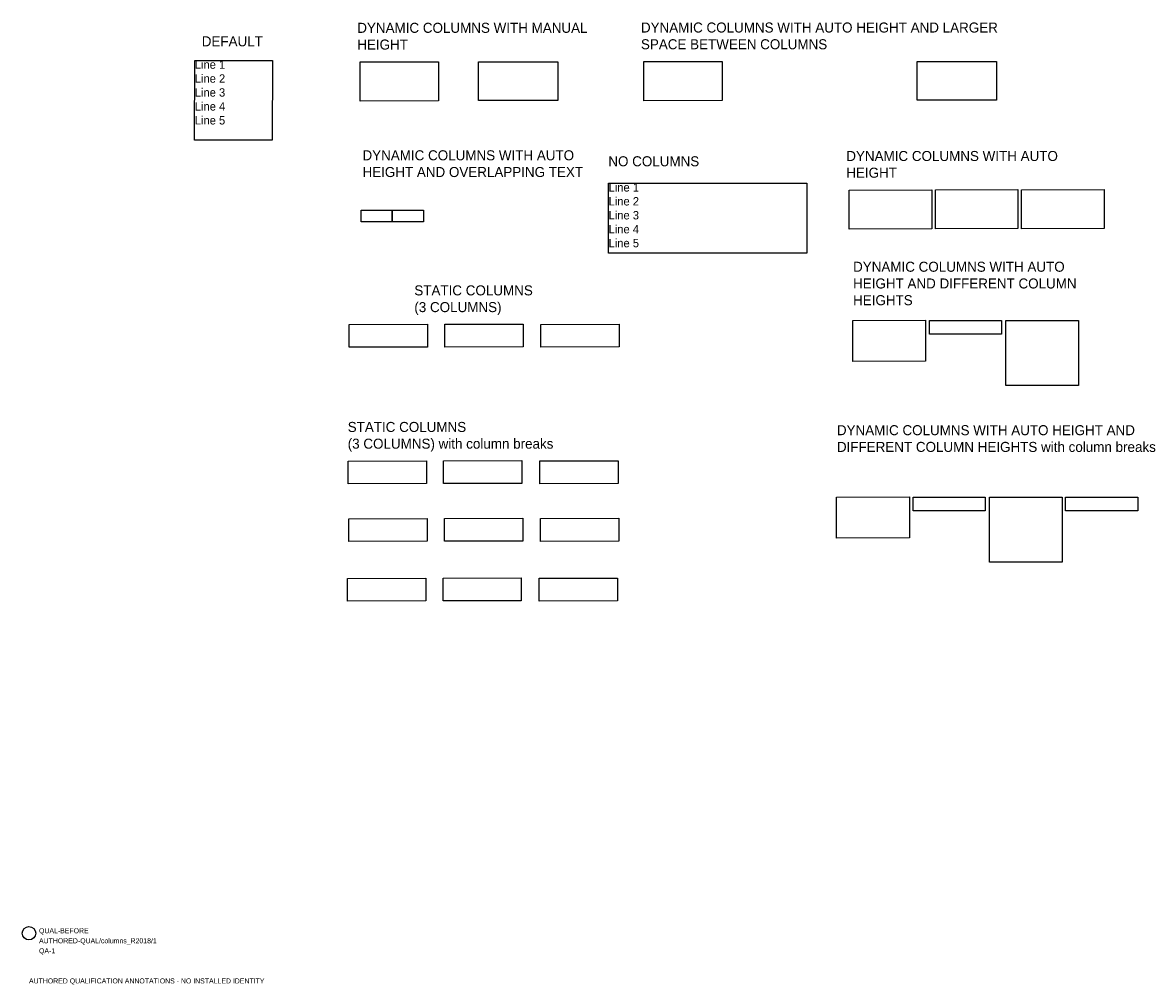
# Model space of a CAD drawing. Header units: millimetres. Extents: x -2 to 332, y -15 to 272.
import ezdxf

# ---------------------------------------------------------------- set-up
doc = ezdxf.new("R2010")
doc.units = ezdxf.units.MM
doc.layers.add('ICT_QUAL_TEST_ONLY', color=7, linetype='Continuous')

# ---------------------------------------------------------------- blocks, each defined once
blk = doc.blocks.new('ICT_QUAL_TEST_ANCHOR')
at = {"layer": 'ICT_QUAL_TEST_ONLY'}
blk.add_circle((0, 0), 2, dxfattribs=at)

msp = doc.modelspace()

# ---------------------------------------------------------------- linework, layer by layer
for points in [[(49.59, 261.04), (72.83, 261.04), (72.7, 237.19), (49.46, 237.19)], [(99.05, 260.57), (122.48, 260.64), (122.48, 248.96), (99.05, 248.89)], [(134.44, 260.57), (158.18, 260.57), (158.18, 249.03), (134.44, 249.03)], [(183.9, 260.66), (207.32, 260.74), (207.32, 249.06), (183.9, 248.99)], [(265.72, 260.67), (289.46, 260.67), (289.46, 249.14), (265.72, 249.14)], [(173.33, 224.32), (232.66, 224.32), (232.66, 203.36), (173.33, 203.36)], [(245.33, 222.24), (270.02, 222.31), (270.02, 210.63), (245.33, 210.56)], [(271.12, 222.34), (295.8, 222.41), (295.8, 210.73), (271.12, 210.66)], [(296.89, 222.32), (321.58, 222.39), (321.58, 210.72), (296.89, 210.65)], [(99.36, 216.21), (108.68, 216.21), (108.68, 212.75), (99.36, 212.75)], [(108.68, 216.21), (118, 216.21), (118, 212.75), (108.68, 212.75)], [(95.77, 182.05), (119.2, 182.12), (119.2, 175.31), (95.77, 175.24)], [(124.36, 182.11), (147.79, 182.18), (147.79, 175.37), (124.36, 175.3)], [(153.12, 182.08), (176.55, 182.16), (176.55, 175.35), (153.12, 175.27)], [(246.42, 183.25), (268.22, 183.33), (268.22, 171.09), (246.42, 171.02)], [(269.34, 183.26), (290.89, 183.26), (290.89, 179.14), (269.34, 179.14)], [(292.19, 183.26), (313.9, 183.26), (313.9, 163.79), (292.19, 163.79)], [(95.43, 141.21), (118.86, 141.28), (118.86, 134.47), (95.43, 134.4)], [(124.02, 141.27), (147.45, 141.34), (147.45, 134.54), (124.02, 134.46)], [(152.78, 141.25), (176.21, 141.32), (176.21, 134.51), (152.78, 134.44)], [(241.58, 130.4), (263.39, 130.48), (263.39, 118.24), (241.58, 118.17)], [(264.51, 130.41), (286.05, 130.41), (286.05, 126.29), (264.51, 126.29)], [(287.35, 130.41), (309.06, 130.41), (309.06, 110.94), (287.35, 110.94)], [(310.1, 130.41), (331.65, 130.41), (331.65, 126.29), (310.1, 126.29)], [(95.69, 123.98), (119.12, 124.05), (119.12, 117.24), (95.69, 117.17)], [(124.27, 124.05), (147.7, 124.12), (147.7, 117.31), (124.27, 117.24)], [(153.03, 124.02), (176.46, 124.09), (176.46, 117.28), (153.03, 117.21)], [(95.26, 106.12), (118.69, 106.19), (118.69, 99.38), (95.26, 99.31)], [(123.85, 106.18), (147.27, 106.25), (147.27, 99.44), (123.85, 99.37)], [(152.61, 106.16), (176.04, 106.23), (176.04, 99.42), (152.61, 99.35)]]:
    msp.add_lwpolyline(points, close=True)

# ---------------------------------------------------------------- block references
at = {"layer": 'ICT_QUAL_TEST_ONLY'}
ref = msp.add_blockref('ICT_QUAL_TEST_ANCHOR', (0, 0), dxfattribs=at)
ref.add_attrib('MANUFACTURER', 'QUAL-BEFORE', (3, 0), dxfattribs={"height": 1.5})
ref.add_attrib('ICT_ID', 'AUTHORED-QUAL/columns_R2018/1', (3, -3), dxfattribs={"height": 1.5})
ref.add_attrib('TAG', 'QA-1', (3, -6), dxfattribs={"height": 1.5})

# ---------------------------------------------------------------- texts
at = {"attachment_point": 1}
for s, width, heights, insert, char_height in [('DYNAMIC COLUMNS WITH MANUAL HEIGHT', 70.258, [10.2], (98.2, 272.28), 3), ('DYNAMIC COLUMNS WITH AUTO HEIGHT AND LARGER SPACE BETWEEN COLUMNS', 108.8401, [10.86], (183.05, 272.37), 3), ('DEFAULT', 24.7972, [0], (51.68, 268.25), 3), ('Line 1\\PLine 2\\PLine 3\\PLine 4\\PLine 5', 22.6466, [23.85], (49.59, 261.04), 2.5), ('DYNAMIC COLUMNS WITH AUTO HEIGHT AND OVERLAPPING TEXT', 70.258, [14.85], (99.76, 234.16), 3), ('DYNAMIC COLUMNS WITH AUTO HEIGHT', 70.258, [10.41], (244.48, 233.95), 3), ('NO COLUMNS', 30.4704, [0], (173.3, 232.37), 3), ('DYNAMIC COLUMNS WITH AUTO HEIGHT AND DIFFERENT COLUMN HEIGHTS', 75.7602, [14.37], (246.51, 200.83), 3), ('STATIC COLUMNS\\P(3 COLUMNS)', 64.9049, [10.56], (115.27, 193.76), 3), ('STATIC COLUMNS\\P(3 COLUMNS) with column breaks', 86.7456, [10.67], (95.34, 152.92), 3), ('DYNAMIC COLUMNS WITH AUTO HEIGHT AND DIFFERENT COLUMN HEIGHTS with column breaks', 95.2544, [14.37], (241.67, 151.95), 3)]:
    msp.add_mtext_dynamic_manual_height_columns(s, width=width, gutter_width=12.5, heights=heights, dxfattribs=dict(at, insert=insert, char_height=char_height))
at = {"insert": (173.37, 224.32), "char_height": 2.5, "width": 58.3615, "attachment_point": 1}
msp.add_mtext('Line 1\\PLine 2\\PLine 3\\PLine 4\\PLine 5', dxfattribs=at)
at = {"layer": 'ICT_QUAL_TEST_ONLY'}
msp.add_text('AUTHORED QUALIFICATION ANNOTATIONS - NO INSTALLED IDENTITY', height=1.5, dxfattribs=at).set_placement((0, -15))

doc.saveas('drawing.dxf')
